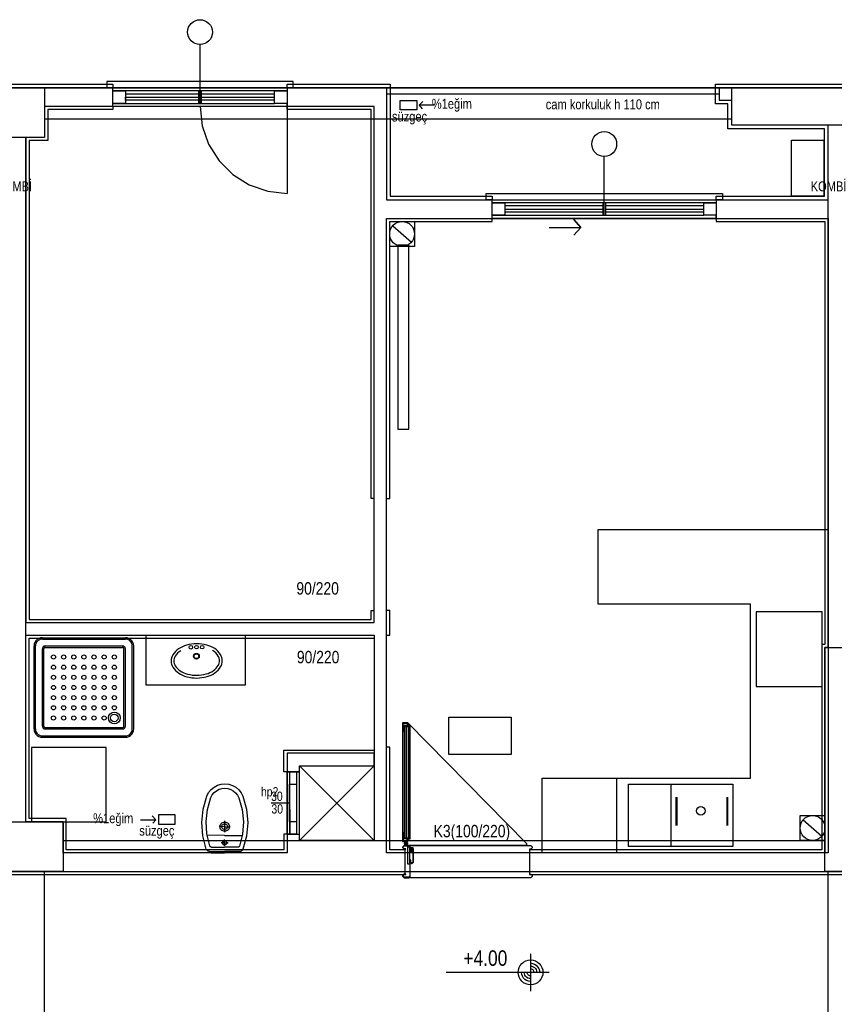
# Model space of a CAD drawing. Header units: centimetres. Extents: x 0 to 15445, y -30 to 2970.
# Tile 11 of 34: x 2320 to 2648, y 1525 to 1921. Entities that reach past the tile are written whole.
import ezdxf

# ---------------------------------------------------------------- set-up
doc = ezdxf.new("R2010")
doc.units = ezdxf.units.CM
doc.layers.add('ASN-MIMARI', color=8, linetype='CONTINUOUS')
doc.styles.get("Standard").update_dxf_attribs({"font": 'arial.ttf', "width": 0.8})

msp = doc.modelspace()

# ---------------------------------------------------------------- linework, layer by layer
at = {"layer": 'ASN-MIMARI'}
for p, q in [((2329.23, 1672.48), (2362.59, 1672.48)), ((2329.23, 1671.93), (2362.59, 1671.93)), ((2325.89, 1635.79), (2325.89, 1669.15)), ((2326.45, 1635.79), (2326.45, 1669.15)), ((2329.23, 1636.9), (2329.23, 1668.03)), ((2329.79, 1636.9), (2329.79, 1668.03)), ((2330.34, 1669.15), (2361.48, 1669.15)), ((2330.34, 1668.59), (2361.48, 1668.59)), ((2362.03, 1636.9), (2362.03, 1668.03)), ((2362.59, 1636.9), (2362.59, 1668.03)), ((2365.37, 1635.79), (2365.37, 1669.15)), ((2365.93, 1635.79), (2365.93, 1669.15)), ((2330.34, 1636.34), (2361.48, 1636.34)), ((2330.34, 1635.79), (2361.48, 1635.79)), ((2475.56, 1591.97), (2475.56, 1636.85)), ((2476.21, 1637.25), (2476.21, 1637.2)), ((2329.23, 1633.01), (2362.59, 1633.01)), ((2329.23, 1632.45), (2362.59, 1632.45)), ((2581.86, 1613.57), (2581.86, 1588.57)), ((2584.08, 1596.97), (2584.08, 1608.35)), ((2584.38, 1596.97), (2584.38, 1608.35)), ((2604.33, 1608.35), (2604.33, 1596.97)), ((2604.63, 1608.35), (2604.63, 1596.97)), ((2421.14, 1606.07), (2428.65, 1606.07)), ((2402.52, 1596.52), (2400.3, 1596.53)), ((2402.51, 1594.26), (2402.53, 1598.83)), ((2402.52, 1596.52), (2404.74, 1596.5)), ((2402.5, 1593.02), (2395.44, 1593.05)), ((2402.48, 1588.8), (2402.49, 1591.35)), ((2402.5, 1593.02), (2409.56, 1592.98)), ((2476.21, 1591.57), (2476.21, 1591.62)), ((2397.23, 1588.29), (2402.48, 1588.27)), ((2402.49, 1590.02), (2401.09, 1590.02)), ((2407.72, 1588.24), (2402.48, 1588.27)), ((2402.49, 1590.02), (2403.89, 1590.01)), ((2474.11, 1588.47), (2474.61, 1588.97)), ((2474.11, 1587.97), (2474.11, 1588.47)), ((2474.61, 1587.47), (2474.11, 1587.97)), ((2474.61, 1588.97), (2525.59, 1588.97)), ((2475.1, 1587.47), (2474.61, 1587.47)), ((2476.26, 1589.77), (2474.66, 1589.77)), ((2475.1, 1577.47), (2475.1, 1587.47)), ((2475.18, 1589.24), (2475.18, 1588.97)), ((2475.22, 1590.32), (2475.22, 1590.62)), ((2475.46, 1588.97), (2475.46, 1590.57)), ((2475.74, 1589.24), (2475.74, 1588.97)), ((2475.77, 1590.28), (2475.77, 1590.62)), ((2523.59, 1588.97), (2476.61, 1588.97)), ((2525.1, 1587.47), (2525.1, 1577.47)), ((2525.59, 1587.47), (2525.1, 1587.47)), ((2525.59, 1588.97), (2526.09, 1588.47)), ((2526.09, 1587.97), (2525.59, 1587.47)), ((2526.09, 1588.47), (2526.09, 1587.97)), ((2396.52, 1586.55), (2402.47, 1586.52)), ((2396.72, 1586.54), (2396.72, 1586.39)), ((2397.07, 1586.04), (2402.47, 1586.02)), ((2408.42, 1586.49), (2402.47, 1586.52)), ((2407.87, 1585.99), (2402.47, 1586.02)), ((2408.22, 1586.49), (2408.22, 1586.34)), ((2474.11, 1576.97), (2474.61, 1577.47)), ((2474.11, 1576.47), (2474.11, 1576.97)), ((2474.61, 1575.97), (2474.11, 1576.47)), ((2474.61, 1577.47), (2475.1, 1577.47)), ((2525.59, 1575.97), (2474.61, 1575.97)), ((2525.1, 1577.47), (2525.59, 1577.47)), ((2525.59, 1577.47), (2526.09, 1576.97)), ((2526.09, 1576.47), (2525.59, 1575.97)), ((2526.09, 1576.97), (2526.09, 1576.47)), ((2525.47, 1545.46), (2525.47, 1530.46)), ((2532.97, 1537.96), (2491.56, 1537.96))]:
    msp.add_line(p, q, dxfattribs=at)
for points in [[(2392.6, 1887.28), (2392.6, 1910.9)], [(2427.6, 1893.53), (2430.1, 1893.53), (2430.1, 1896.03), (2355.1, 1896.03), (2355.1, 1893.53), (2357.6, 1893.53)], [(1317.6, 1893.53), (1317.6, 1188.53), (1992.6, 1188.53), (1992.6, 1233.53), (2317.6, 1233.53), (2317.6, 1188.53), (2985.1, 1188.53), (2985.1, 1893.53), (1317.6, 1893.53)], [(2267.6, 1848.53), (2267.6, 1850.03), (2292.6, 1850.03), (2316.1, 1850.03), (2316.1, 1872.03), (2293.6, 1872.03), (2293.6, 1895.03), (2357.6, 1895.03), (2357.6, 1893.53)], [(2330.1, 1873.53), (2295.1, 1873.53), (2295.1, 1893.53), (2330.1, 1893.53), (2330.1, 1873.53)], [(2330.1, 1893.53), (2606.35, 1893.53)], [(2427.6, 1886.03), (2357.6, 1886.03), (2357.6, 1893.53), (2427.6, 1893.53), (2427.6, 1886.03), (2427.6, 1887.28), (2422.6, 1887.28), (2422.6, 1892.28), (2427.6, 1892.28), (2357.6, 1892.28), (2362.6, 1892.28), (2362.6, 1887.28), (2357.6, 1887.28), (2422.6, 1887.28), (2422.6, 1888.53), (2393.23, 1888.53)], [(2393.23, 1887.28), (2393.23, 1892.28), (2391.98, 1892.28), (2391.98, 1887.28), (2393.23, 1887.28)], [(2427.6, 1893.53), (2427.6, 1895.03), (2469.1, 1895.03), (2469.1, 1850.03), (2510.1, 1850.03), (2510.1, 1848.53)], [(2645.1, 1878.53), (2606.35, 1878.53), (2606.35, 1893.53), (2467.6, 1893.53), (2467.6, 1848.53), (2625.1, 1848.53), (2645.1, 1848.53), (2645.1, 1878.53)], [(2600.1, 1848.53), (2600.1, 1850.03), (2625.1, 1850.03), (2643.6, 1850.03), (2643.6, 1877.03), (2604.85, 1877.03), (2604.85, 1887.03), (2599.85, 1887.03), (2599.85, 1895.03), (2677.85, 1895.03)], [(2626.35, 1893.53), (2601.35, 1893.53), (2601.35, 1888.53), (2606.35, 1888.53)], [(2696.35, 1878.53), (2606.35, 1878.53), (2606.35, 1893.53), (2696.35, 1893.53), (2696.35, 1878.53)], [(2391.98, 1891.03), (2362.6, 1891.03)], [(2391.98, 1888.53), (2362.6, 1888.53), (2362.6, 1889.78), (2391.98, 1889.78)], [(2393.23, 1889.78), (2422.6, 1889.78), (2422.6, 1891.03), (2393.23, 1891.03)], [(2601.35, 1891.03), (2467.6, 1891.03)], [(2479.82, 1884.67), (2473.12, 1884.67), (2473.12, 1888.37), (2479.82, 1888.37), (2479.82, 1884.67)], [(2486.8, 1886.52), (2480.72, 1886.52), (2482.13, 1888.01), (2480.72, 1886.52), (2481.93, 1885.06)], [(2462.6, 1678.53), (2462.6, 1886.03), (2330.1, 1886.03), (2330.1, 1873.53), (2322.6, 1873.53), (2322.6, 1678.53), (2462.6, 1678.53)], [(2357.6, 1886.03), (2357.6, 1884.78), (2331.35, 1884.78), (2331.35, 1872.28), (2323.85, 1872.28), (2323.85, 1679.78), (2461.35, 1679.78), (2461.35, 1683.47), (2462.6, 1683.47)], [(2392.6, 1886.03), (2393.48, 1878.24), (2396.07, 1870.84), (2400.24, 1864.21), (2405.78, 1858.67), (2412.42, 1854.5), (2419.81, 1851.91), (2427.6, 1851.03)], [(2462.6, 1728.47), (2461.35, 1728.47), (2461.35, 1884.78), (2427.6, 1884.78), (2427.6, 1886.03)], [(2427.6, 1886.03), (2427.6, 1851.03)], [(2330.1, 1881.03), (2606.35, 1881.03)], [(2645.1, 1668.53), (2645.1, 1878.53)], [(2322.6, 1598.53), (2322.6, 1873.53)], [(2630.45, 1850.03), (2630.45, 1872.5), (2643.34, 1872.5), (2643.34, 1850.03), (2630.45, 1850.03)], [(2555.1, 1842.28), (2555.1, 1865.9)], [(2510.1, 1848.53), (2507.6, 1848.53), (2507.6, 1851.03), (2602.6, 1851.03), (2602.6, 1848.53), (2600.1, 1848.53)], [(2600.1, 1841.03), (2510.1, 1841.03), (2510.1, 1848.53), (2600.1, 1848.53), (2600.1, 1841.03), (2600.1, 1842.28), (2595.1, 1842.28), (2595.1, 1847.28), (2600.1, 1847.28), (2510.1, 1847.28), (2515.1, 1847.28), (2515.1, 1842.28), (2510.1, 1842.28), (2595.1, 1842.28), (2595.1, 1843.53), (2555.73, 1843.53)], [(2554.48, 1846.03), (2515.1, 1846.03)], [(2515.1, 1844.78), (2554.48, 1844.78)], [(2555.73, 1842.28), (2555.73, 1847.28), (2554.48, 1847.28), (2554.48, 1842.28), (2555.73, 1842.28)], [(2555.73, 1844.78), (2595.1, 1844.78), (2595.1, 1846.03), (2555.73, 1846.03)], [(2645.1, 1841.03), (2645.1, 1668.53), (2643.85, 1668.53), (2643.85, 1586.03), (2467.6, 1586.03), (2467.6, 1841.03), (2645.1, 1841.03)], [(2467.6, 1728.46), (2468.85, 1728.46), (2468.85, 1839.78), (2510.1, 1839.78), (2510.1, 1841.03)], [(2554.48, 1843.53), (2515.1, 1843.53)], [(2600.1, 1841.03), (2600.1, 1839.78), (2643.85, 1839.78), (2643.85, 1669.78), (2642.6, 1669.78), (2642.6, 1587.28), (2525.1, 1587.28), (2525.1, 1586.03)], [(2532.94, 1837.41), (2545.65, 1837.41), (2542.9, 1840.62), (2545.65, 1837.41), (2542.83, 1834.24)], [(2478.85, 1839.78), (2478.85, 1829.78), (2468.85, 1829.78), (2468.85, 1839.78), (2478.85, 1839.78)], [(2470.1, 1838.08), (2477.61, 1831.48)], [(2472.14, 1756.37), (2476.52, 1756.37), (2476.52, 1830.27), (2472.14, 1830.27), (2472.14, 1756.37)], [(2530.1, 1586.03), (2530.1, 1616.03), (2613.85, 1616.03), (2613.85, 1686.03), (2552.6, 1686.03), (2552.6, 1716.03), (2645.1, 1716.03), (2645.1, 1586.03), (2555.1, 1586.03)], [(2467.6, 1673.54), (2468.85, 1673.54), (2468.85, 1683.46), (2467.6, 1683.46)], [(2642.78, 1652.84), (2642.78, 1682.84), (2616.14, 1682.84), (2616.14, 1652.84), (2642.78, 1652.84)], [(2337.6, 1586.03), (2337.6, 1598.53), (2322.6, 1598.53), (2322.6, 1673.53), (2462.6, 1673.53), (2462.6, 1621.03), (2462.6, 1621.03), (2462.6, 1626.03), (2427.6, 1626.03), (2427.6, 1586.03), (2337.6, 1586.03)], [(2427.6, 1593.57), (2426.35, 1593.57), (2426.35, 1587.28), (2338.85, 1587.28), (2338.85, 1599.78), (2323.85, 1599.78), (2323.85, 1672.28), (2462.35, 1672.28)], [(2329.23, 1672.48), (2328.49, 1672.4), (2327.78, 1672.15), (2327.15, 1671.75), (2326.62, 1671.23), (2326.22, 1670.59), (2325.98, 1669.89), (2325.89, 1669.15)], [(2329.23, 1671.93), (2328.61, 1671.86), (2328.02, 1671.65), (2327.5, 1671.32), (2327.06, 1670.88), (2326.73, 1670.35), (2326.52, 1669.77), (2326.45, 1669.15)], [(2365.93, 1669.15), (2365.84, 1669.89), (2365.6, 1670.59), (2365.2, 1671.23), (2364.67, 1671.75), (2364.04, 1672.15), (2363.33, 1672.4), (2362.59, 1672.48)], [(2365.37, 1669.15), (2365.3, 1669.77), (2365.09, 1670.35), (2364.76, 1670.88), (2364.32, 1671.32), (2363.8, 1671.65), (2363.21, 1671.86), (2362.59, 1671.93)], [(2370.87, 1673.48), (2370.87, 1653.48), (2410.87, 1653.48), (2410.87, 1673.48)], [(2330.34, 1669.15), (2330.09, 1669.12), (2329.86, 1669.04), (2329.65, 1668.9), (2329.47, 1668.73), (2329.34, 1668.52), (2329.26, 1668.28), (2329.23, 1668.03)], [(2330.34, 1668.59), (2330.22, 1668.58), (2330.1, 1668.54), (2330, 1668.47), (2329.91, 1668.38), (2329.84, 1668.28), (2329.8, 1668.16), (2329.79, 1668.03)], [(2362.59, 1668.03), (2362.56, 1668.28), (2362.48, 1668.52), (2362.35, 1668.73), (2362.17, 1668.9), (2361.96, 1669.04), (2361.73, 1669.12), (2361.48, 1669.15)], [(2362.03, 1668.03), (2362.02, 1668.16), (2361.98, 1668.28), (2361.91, 1668.38), (2361.82, 1668.47), (2361.72, 1668.54), (2361.6, 1668.58), (2361.48, 1668.59)], [(2383.98, 1667.98), (2383.31, 1667.48), (2382.71, 1666.9), (2382.16, 1666.27), (2381.69, 1665.57)], [(2384.84, 1667.24), (2384.19, 1666.78), (2383.6, 1666.25), (2383.07, 1665.66), (2382.62, 1665.01)], [(2387.15, 1669.47), (2386.32, 1669.19), (2385.51, 1668.85), (2384.73, 1668.45), (2383.98, 1667.98)], [(2391.23, 1670.05), (2390.2, 1670.01), (2389.17, 1669.9), (2388.15, 1669.72), (2387.15, 1669.47)], [(2395.33, 1669.52), (2394.32, 1669.76), (2393.3, 1669.93), (2392.27, 1670.02), (2391.23, 1670.05)], [(2398.52, 1668.09), (2397.76, 1668.54), (2396.98, 1668.93), (2396.16, 1669.26), (2395.33, 1669.52)], [(2399.91, 1665.13), (2399.45, 1665.77), (2398.92, 1666.36), (2398.32, 1666.88), (2397.67, 1667.33)], [(2400.84, 1665.71), (2400.36, 1666.39), (2399.8, 1667.02), (2399.19, 1667.59), (2398.52, 1668.09)], [(2643.85, 1578.53), (2643.85, 1668.53), (2658.85, 1668.53), (2658.85, 1578.53), (2643.85, 1578.53)], [(2381.69, 1665.57), (2381.39, 1665), (2381.17, 1664.38), (2381.04, 1663.74), (2381, 1663.09)], [(2381, 1663.09), (2381.05, 1662.44), (2381.19, 1661.8), (2381.42, 1661.19), (2381.72, 1660.62)], [(2382.62, 1665.01), (2382.39, 1664.56), (2382.23, 1664.09), (2382.13, 1663.6), (2382.1, 1663.1)], [(2382.1, 1663.1), (2382.13, 1662.6), (2382.24, 1662.11), (2382.41, 1661.64), (2382.65, 1661.2)], [(2400.47, 1663.23), (2400.43, 1663.73), (2400.32, 1664.21), (2400.15, 1664.68), (2399.91, 1665.13)], [(2399.94, 1661.32), (2400.17, 1661.76), (2400.34, 1662.24), (2400.44, 1662.73), (2400.47, 1663.23)], [(2401.56, 1663.23), (2401.51, 1663.88), (2401.37, 1664.52), (2401.15, 1665.13), (2400.84, 1665.71)], [(2400.87, 1660.75), (2401.17, 1661.33), (2401.39, 1661.94), (2401.52, 1662.58), (2401.56, 1663.23)], [(2381.72, 1660.62), (2382.21, 1659.93), (2382.76, 1659.3), (2383.37, 1658.74), (2384.05, 1658.24)], [(2382.65, 1661.2), (2383.07, 1660.61), (2383.54, 1660.07), (2384.07, 1659.58), (2384.65, 1659.15)], [(2384.65, 1659.15), (2385.33, 1658.74), (2386.03, 1658.39), (2386.77, 1658.09), (2387.52, 1657.86)], [(2395.11, 1657.91), (2395.87, 1658.16), (2396.59, 1658.46), (2397.3, 1658.83), (2397.97, 1659.25)], [(2395.41, 1656.86), (2396.25, 1657.13), (2397.06, 1657.47), (2397.84, 1657.88), (2398.58, 1658.34)], [(2397.97, 1659.25), (2398.54, 1659.68), (2399.06, 1660.18), (2399.53, 1660.72), (2399.94, 1661.32)], [(2398.58, 1658.34), (2399.25, 1658.85), (2399.86, 1659.42), (2400.4, 1660.06), (2400.87, 1660.75)], [(2384.05, 1658.24), (2384.8, 1657.79), (2385.58, 1657.39), (2386.4, 1657.06), (2387.24, 1656.8)], [(2387.24, 1656.8), (2388.24, 1656.57), (2389.27, 1656.4), (2390.3, 1656.3), (2391.33, 1656.27)], [(2387.52, 1657.86), (2388.46, 1657.64), (2389.41, 1657.48), (2390.36, 1657.39), (2391.32, 1657.37)], [(2391.32, 1657.37), (2392.28, 1657.41), (2393.24, 1657.51), (2394.18, 1657.68), (2395.11, 1657.91)], [(2391.33, 1656.27), (2392.36, 1656.31), (2393.39, 1656.43), (2394.41, 1656.61), (2395.41, 1656.86)], [(2492.69, 1625.48), (2492.69, 1640.48), (2517.69, 1640.48), (2517.69, 1625.48), (2492.69, 1625.48)], [(2325.89, 1635.79), (2325.98, 1635.04), (2326.22, 1634.34), (2326.62, 1633.71), (2327.15, 1633.18), (2327.78, 1632.78), (2328.49, 1632.53), (2329.23, 1632.45)], [(2326.45, 1635.79), (2326.52, 1635.17), (2326.73, 1634.58), (2327.06, 1634.05), (2327.5, 1633.61), (2328.02, 1633.28), (2328.61, 1633.08), (2329.23, 1633.01)], [(2329.23, 1636.9), (2329.26, 1636.65), (2329.34, 1636.42), (2329.47, 1636.21), (2329.65, 1636.03), (2329.86, 1635.9), (2330.09, 1635.81), (2330.34, 1635.79)], [(2329.79, 1636.9), (2329.8, 1636.78), (2329.84, 1636.66), (2329.91, 1636.55), (2330, 1636.46), (2330.1, 1636.4), (2330.22, 1636.36), (2330.34, 1636.34)], [(2361.48, 1636.34), (2361.6, 1636.36), (2361.72, 1636.4), (2361.82, 1636.46), (2361.91, 1636.55), (2361.98, 1636.66), (2362.02, 1636.78), (2362.03, 1636.9)], [(2361.48, 1635.79), (2361.73, 1635.81), (2361.96, 1635.9), (2362.17, 1636.03), (2362.35, 1636.21), (2362.48, 1636.42), (2362.56, 1636.65), (2362.59, 1636.9)], [(2362.59, 1632.45), (2363.33, 1632.53), (2364.04, 1632.78), (2364.67, 1633.18), (2365.2, 1633.71), (2365.6, 1634.34), (2365.84, 1635.04), (2365.93, 1635.79)], [(2362.59, 1633.01), (2363.21, 1633.08), (2363.8, 1633.28), (2364.32, 1633.61), (2364.76, 1634.05), (2365.09, 1634.58), (2365.3, 1635.17), (2365.37, 1635.79)], [(2474.16, 1638.1), (2476.11, 1638.1), (2476.11, 1637.25), (2476.21, 1637.25), (2476.21, 1638.2), (2474.06, 1638.2), (2474.06, 1590.62), (2476.21, 1590.62), (2476.21, 1591.57), (2476.11, 1591.57), (2476.11, 1590.72), (2474.16, 1590.72), (2474.16, 1638.1)], [(2474.21, 1637.05), (2474.21, 1634.55), (2474.41, 1634.55), (2474.41, 1636.85), (2476.71, 1636.85), (2476.71, 1634.55), (2476.91, 1634.55), (2476.91, 1637.05), (2474.21, 1637.05)], [(2474.21, 1634.5), (2474.46, 1634.5), (2474.46, 1636.8), (2474.81, 1636.8), (2474.81, 1592.02), (2474.46, 1592.02), (2474.46, 1594.32), (2474.21, 1594.32), (2474.21, 1634.5)], [(2475.86, 1638.1), (2475.86, 1637.15), (2474.26, 1637.15), (2474.26, 1638.1)], [(2475.96, 1637.95), (2475.96, 1637.1), (2476.96, 1637.1), (2476.96, 1591.72), (2475.96, 1591.72), (2475.96, 1590.87), (2476.06, 1590.87), (2476.06, 1591.62), (2477.06, 1591.62), (2477.06, 1637.2), (2476.06, 1637.2), (2476.06, 1637.95), (2475.96, 1637.95)], [(2476.21, 1638.2), (2523.9, 1589.77), (2523.9, 1588.97)], [(2476.66, 1634.5), (2476.66, 1636.8), (2476.31, 1636.8), (2476.31, 1592.02), (2476.66, 1592.02), (2476.66, 1594.32), (2476.91, 1594.32), (2476.91, 1634.5), (2476.66, 1634.5)], [(2354.88, 1598.41), (2354.88, 1628.41), (2324.88, 1628.41), (2324.88, 1598.41), (2354.88, 1598.41)], [(2427.6, 1618.57), (2426.35, 1618.57), (2426.35, 1627.28), (2462.6, 1627.28)], [(2475.1, 1586.03), (2475.1, 1587.28), (2468.85, 1587.28), (2468.85, 1628.54), (2467.6, 1628.54)], [(2462.6, 1621.03), (2462.6, 1591.03), (2432.6, 1591.03), (2432.6, 1621.03), (2462.6, 1621.03), (2432.6, 1591.03), (2432.6, 1621.03), (2462.6, 1591.03)], [(2427.6, 1618.57), (2427.6, 1618.57), (2432.6, 1618.57), (2431.41, 1618.57), (2431.41, 1593.57), (2427.6, 1593.57), (2427.6, 1618.57)], [(2432.6, 1593.57), (2432.6, 1618.57), (2427.63, 1618.57), (2427.6, 1593.57), (2432.6, 1593.57)], [(2428.63, 1618.57), (2428.63, 1613.57), (2431.41, 1613.57)], [(2530.1, 1586.03), (2530.1, 1616.03), (2560.1, 1616.03), (2560.1, 1586.03)], [(2395.35, 1608.85), (2396.06, 1610.23), (2397.03, 1611.44), (2398.22, 1612.43), (2399.58, 1613.17), (2401.07, 1613.62), (2402.61, 1613.77)], [(2396.98, 1608.21), (2397.53, 1609.28), (2398.28, 1610.21), (2399.2, 1610.98), (2400.26, 1611.55), (2401.4, 1611.9), (2402.6, 1612.02)], [(2402.6, 1612.02), (2403.79, 1611.89), (2404.94, 1611.53), (2405.98, 1610.95), (2406.9, 1610.17), (2407.64, 1609.22), (2408.17, 1608.15)], [(2402.61, 1613.77), (2404.15, 1613.6), (2405.63, 1613.14), (2406.98, 1612.39), (2408.16, 1611.38), (2409.12, 1610.16), (2409.81, 1608.78)], [(2428.63, 1598.57), (2428.63, 1613.57)], [(2428.63, 1613.57), (2428.68, 1593.57)], [(2606.86, 1588.57), (2564.86, 1588.57), (2564.86, 1613.57), (2606.86, 1613.57), (2606.86, 1588.57)], [(2395.12, 1587.53), (2393.71, 1592.79), (2393.28, 1598.21), (2393.83, 1603.62), (2395.35, 1608.85)], [(2396.53, 1588.8), (2395.35, 1593.61), (2395.03, 1598.55), (2395.58, 1603.46), (2396.98, 1608.21)], [(2408.17, 1608.15), (2409.53, 1603.39), (2410.03, 1598.47), (2409.66, 1593.54), (2408.44, 1588.74)], [(2409.81, 1608.78), (2411.28, 1603.54), (2411.78, 1598.12), (2411.29, 1592.7), (2409.83, 1587.45)], [(2368.73, 1599.33), (2374.81, 1599.33), (2373.41, 1600.82), (2374.81, 1599.33), (2373.6, 1597.87)], [(2375.9, 1597.6), (2382.61, 1597.6), (2382.61, 1601.3), (2375.9, 1601.3), (2375.9, 1597.6)], [(2643.85, 1601.03), (2643.85, 1591.03), (2633.85, 1591.03), (2633.85, 1601.03), (2643.85, 1601.03)], [(2635.1, 1599.33), (2642.61, 1592.73)], [(2302.6, 1598.53), (2337.6, 1598.53), (2337.6, 1578.53), (2302.6, 1578.53), (2302.6, 1598.53)], [(2402.51, 1594.64), (2402.12, 1594.68), (2401.75, 1594.81), (2401.41, 1595), (2401.12, 1595.27), (2400.89, 1595.59), (2400.73, 1595.94), (2400.65, 1596.33), (2400.66, 1596.72), (2400.74, 1597.1), (2400.9, 1597.46), (2401.13, 1597.78), (2401.43, 1598.04), (2401.77, 1598.23), (2402.14, 1598.35), (2402.53, 1598.39)], [(2402.51, 1595.37), (2402.28, 1595.39), (2402.05, 1595.47), (2401.84, 1595.59), (2401.66, 1595.75), (2401.52, 1595.95), (2401.42, 1596.17), (2401.38, 1596.4), (2401.38, 1596.64), (2401.43, 1596.88), (2401.53, 1597.1), (2401.67, 1597.29), (2401.85, 1597.45), (2402.06, 1597.57), (2402.29, 1597.64), (2402.53, 1597.67)], [(2402.53, 1598.39), (2402.92, 1598.35), (2403.29, 1598.22), (2403.63, 1598.03), (2403.92, 1597.76), (2404.15, 1597.44), (2404.31, 1597.09), (2404.39, 1596.7), (2404.38, 1596.31), (2404.3, 1595.93), (2404.14, 1595.57), (2403.91, 1595.25), (2403.61, 1594.99), (2403.27, 1594.8), (2402.9, 1594.68), (2402.51, 1594.64)], [(2402.53, 1597.67), (2402.76, 1597.64), (2402.99, 1597.56), (2403.2, 1597.44), (2403.38, 1597.28), (2403.52, 1597.09), (2403.62, 1596.87), (2403.66, 1596.63), (2403.66, 1596.39), (2403.61, 1596.15), (2403.51, 1595.94), (2403.37, 1595.74), (2403.19, 1595.58), (2402.98, 1595.46), (2402.75, 1595.39), (2402.51, 1595.37)], [(2428.68, 1593.57), (2428.68, 1598.57), (2431.41, 1598.57)], [(2337.6, 1591.03), (2643.85, 1591.03)], [(2428.63, 1593.57), (2428.63, 1593.57)], [(2474.41, 1591.97), (2474.41, 1594.27), (2474.21, 1594.27), (2474.21, 1591.77), (2476.91, 1591.77), (2476.91, 1594.27), (2476.71, 1594.27), (2476.71, 1591.97), (2474.41, 1591.97)], [(2475.86, 1590.72), (2475.86, 1591.67), (2474.26, 1591.67), (2474.26, 1590.72)], [(2396.52, 1586.55), (2396.22, 1586.58), (2395.93, 1586.67), (2395.67, 1586.82), (2395.44, 1587.02), (2395.25, 1587.26), (2395.12, 1587.53)], [(2397.23, 1588.29), (2397.08, 1588.31), (2396.93, 1588.36), (2396.8, 1588.43), (2396.68, 1588.54), (2396.59, 1588.66), (2396.53, 1588.8)], [(2402.48, 1589.14), (2402.3, 1589.16), (2402.13, 1589.22), (2401.97, 1589.31), (2401.83, 1589.43), (2401.73, 1589.58), (2401.65, 1589.75), (2401.62, 1589.93), (2401.62, 1590.11), (2401.66, 1590.29), (2401.73, 1590.46), (2401.84, 1590.6), (2401.98, 1590.73), (2402.14, 1590.82), (2402.31, 1590.87), (2402.49, 1590.89)], [(2402.49, 1590.89), (2402.67, 1590.87), (2402.85, 1590.81), (2403, 1590.72), (2403.14, 1590.6), (2403.25, 1590.45), (2403.32, 1590.28), (2403.36, 1590.1), (2403.36, 1589.92), (2403.32, 1589.74), (2403.24, 1589.57), (2403.13, 1589.43), (2403, 1589.3), (2402.84, 1589.21), (2402.66, 1589.16), (2402.48, 1589.14)], [(2408.44, 1588.74), (2408.37, 1588.6), (2408.28, 1588.48), (2408.16, 1588.38), (2408.03, 1588.3), (2407.88, 1588.25), (2407.72, 1588.24)], [(2409.83, 1587.45), (2409.69, 1587.18), (2409.51, 1586.94), (2409.28, 1586.75), (2409.01, 1586.6), (2408.72, 1586.51), (2408.42, 1586.49)], [(2477.11, 1586.81), (2477.11, 1588.47), (2476.61, 1588.97), (2474.61, 1588.97), (2474.11, 1588.47), (2474.11, 1587.97), (2474.61, 1587.47), (2475.3, 1587.47), (2475.3, 1587.67), (2474.61, 1587.67), (2474.31, 1587.97), (2474.31, 1588.47), (2474.61, 1588.77), (2476.61, 1588.77), (2476.91, 1588.47), (2476.91, 1586.61), (2478.11, 1586.61), (2478.11, 1587.76), (2478.16, 1587.76), (2478.16, 1582.23), (2477.86, 1581.93), (2477.61, 1581.93), (2477.31, 1582.23), (2477.31, 1583.06), (2477.11, 1583.06), (2477.11, 1582.23), (2477.61, 1581.73), (2477.86, 1581.73), (2478.36, 1582.23), (2478.36, 1587.76), (2477.91, 1587.76), (2477.91, 1586.81), (2477.11, 1586.81)], [(2476.1, 1588.44), (2476.85, 1588.44), (2476.85, 1581.46), (2476.1, 1581.46), (2476.1, 1588.44)], [(2477.86, 1587.81), (2478.13, 1588.02), (2478.33, 1588.07), (2477.86, 1588.07), (2477.16, 1588.07), (2477.16, 1586.88), (2477.86, 1586.88), (2477.86, 1587.81)], [(2477.76, 1587.77), (2477.26, 1587.71), (2477.26, 1587.97), (2477.82, 1587.97), (2477.76, 1587.84), (2477.76, 1587.81), (2477.76, 1587.77)], [(2397.07, 1586.04), (2396.99, 1586.05), (2396.91, 1586.08), (2396.85, 1586.12), (2396.79, 1586.18), (2396.75, 1586.24), (2396.73, 1586.32), (2396.72, 1586.39)], [(2408.22, 1586.34), (2408.21, 1586.26), (2408.18, 1586.18), (2408.14, 1586.12), (2408.09, 1586.06), (2408.02, 1586.02), (2407.94, 1586), (2407.87, 1585.99)], [(2474.31, 1576.97), (2474.31, 1576.47), (2474.31, 1576.97), (2474.61, 1577.27), (2475.3, 1577.27), (2475.3, 1577.47), (2474.61, 1577.47), (2474.11, 1576.97), (2474.11, 1576.47), (2474.61, 1575.97), (2476.61, 1575.97), (2477.11, 1576.47), (2477.11, 1582), (2476.91, 1582), (2476.91, 1576.47), (2476.61, 1576.17), (2474.61, 1576.17), (2474.31, 1576.47)], [(2827.6, 1578.53), (2827.6, 1503.53), (2240.13, 1503.53), (2240.1, 1488.53), (2335.6, 1488.53), (2335.6, 1366.03), (2167.6, 1366.03), (2167.6, 1253.53), (2167.6, 1253.53), (2167.6, 1241.03), (2092.6, 1241.03), (2092.6, 1503.53), (1475.1, 1503.53), (1475.1, 1578.53), (2827.6, 1578.53)], [(2192.6, 1578.53), (2192.6, 1577.28), (2475.1, 1577.28), (2475.1, 1578.53)], [(2330.1, 1503.53), (2330.1, 1578.53)], [(2337.6, 1578.53), (2643.85, 1578.53)], [(2525.1, 1578.53), (2525.1, 1577.28), (2774.51, 1577.28), (2774.51, 1578.53)], [(2645.1, 1503.53), (2645.1, 1578.53)], [(2525.47, 1541.6), (2526.28, 1541.51), (2527.05, 1541.24), (2527.74, 1540.81), (2528.32, 1540.23), (2528.75, 1539.54), (2529.02, 1538.77), (2529.11, 1537.96)], [(2525.47, 1540.48), (2526.03, 1540.41), (2526.56, 1540.23), (2527.04, 1539.93), (2527.44, 1539.53), (2527.74, 1539.05), (2527.92, 1538.52), (2527.99, 1537.96)], [(2525.47, 1534.32), (2524.66, 1534.41), (2523.89, 1534.68), (2523.2, 1535.11), (2522.62, 1535.69), (2522.19, 1536.38), (2521.92, 1537.15), (2521.83, 1537.96)], [(2525.47, 1535.44), (2524.91, 1535.5), (2524.38, 1535.69), (2523.9, 1535.99), (2523.5, 1536.39), (2523.2, 1536.87), (2523.02, 1537.4), (2522.95, 1537.96)], [(2525.47, 1536.57), (2525.16, 1536.6), (2524.87, 1536.7), (2524.6, 1536.87), (2524.38, 1537.09), (2524.21, 1537.35), (2524.11, 1537.65), (2524.08, 1537.96)], [(2525.47, 1539.35), (2525.78, 1539.32), (2526.07, 1539.21), (2526.34, 1539.05), (2526.56, 1538.83), (2526.72, 1538.56), (2526.83, 1538.27), (2526.86, 1537.96)]]:
    msp.add_lwpolyline(points, dxfattribs=at)
for centre, radius in [((2392.6, 1915.9), 5), ((2555.1, 1870.9), 5), ((2473.85, 1834.78), 5), ((2388.91, 1668.65), 0.713), ((2391.15, 1668.67), 0.713), ((2393.46, 1668.68), 0.713), ((2333.69, 1664.7), 0.834), ((2337.76, 1664.7), 0.834), ((2341.84, 1664.7), 0.834), ((2345.92, 1664.7), 0.834), ((2349.99, 1664.7), 0.834), ((2354.07, 1664.7), 0.834), ((2358.14, 1664.7), 0.834), ((2391.16, 1665.04), 1.15), ((2391.16, 1665.04), 0.969), ((2333.69, 1660.62), 0.834), ((2337.76, 1660.62), 0.834), ((2341.84, 1660.62), 0.834), ((2345.92, 1660.62), 0.834), ((2349.99, 1660.62), 0.834), ((2354.07, 1660.62), 0.834), ((2358.14, 1660.62), 0.834), ((2333.69, 1656.54), 0.834), ((2337.76, 1656.54), 0.834), ((2341.84, 1656.54), 0.834), ((2345.92, 1656.54), 0.834), ((2349.99, 1656.54), 0.834), ((2354.07, 1656.54), 0.834), ((2358.14, 1656.54), 0.834), ((2333.69, 1652.47), 0.834), ((2337.76, 1652.47), 0.834), ((2341.84, 1652.47), 0.834), ((2345.92, 1652.47), 0.834), ((2349.99, 1652.47), 0.834), ((2354.07, 1652.47), 0.834), ((2358.14, 1652.47), 0.834), ((2333.69, 1648.39), 0.834), ((2337.76, 1648.39), 0.834), ((2341.84, 1648.39), 0.834), ((2345.92, 1648.39), 0.834), ((2349.99, 1648.39), 0.834), ((2354.07, 1648.39), 0.834), ((2358.14, 1648.39), 0.834), ((2333.69, 1644.31), 0.834), ((2337.76, 1644.31), 0.834), ((2341.84, 1644.31), 0.834), ((2345.92, 1644.31), 0.834), ((2349.99, 1644.31), 0.834), ((2354.07, 1644.31), 0.834), ((2358.14, 1640.23), 2.36), ((2358.14, 1644.31), 0.834), ((2333.68, 1640.23), 0.834), ((2337.76, 1640.23), 0.834), ((2341.84, 1640.23), 0.834), ((2345.91, 1640.23), 0.834), ((2349.99, 1640.23), 0.834), ((2354.06, 1640.23), 0.834), ((2358.14, 1640.23), 1.53), ((2593.94, 1602.93), 1.73), ((2638.85, 1596.03), 5), ((2475.46, 1589.77), 0.6), ((2475.46, 1589.77), 0.4), ((2525.47, 1537.96), 5)]:
    msp.add_circle(centre, radius, dxfattribs=at)

# ---------------------------------------------------------------- texts
at = {"layer": 'ASN-MIMARI', "width": 0.8}
for s, height, p in [('%%%1eğim', 3.994, (2485.78, 1885.12)), ('cam korkuluk h 110 cm', 3.9936, (2531.59, 1884.88)), ('süzgeç', 3.994, (2469.76, 1879.99)), ('KOMBİ', 3.994, (2310.7, 1851.91)), ('KOMBİ', 3.994, (2638.1, 1851.91)), ('90/220', 5, (2431.35, 1689.81)), ('90/220', 5, (2431.54, 1662.19)), ('hp2', 3.75, (2417.11, 1608.68)), ('30', 3.75, (2421.17, 1606.87)), ('30', 3.75, (2421.3, 1601.79)), ('%%%1eğim', 3.994, (2349.64, 1597.93)), ('süzgeç', 3.994, (2368.17, 1592.92)), ('K3(100/220)', 5, (2486.52, 1592.24)), ('+4.00', 6.25, (2498.48, 1540.57))]:
    msp.add_text(s, height=height, dxfattribs=at).set_placement(p)

doc.saveas('drawing.dxf')
